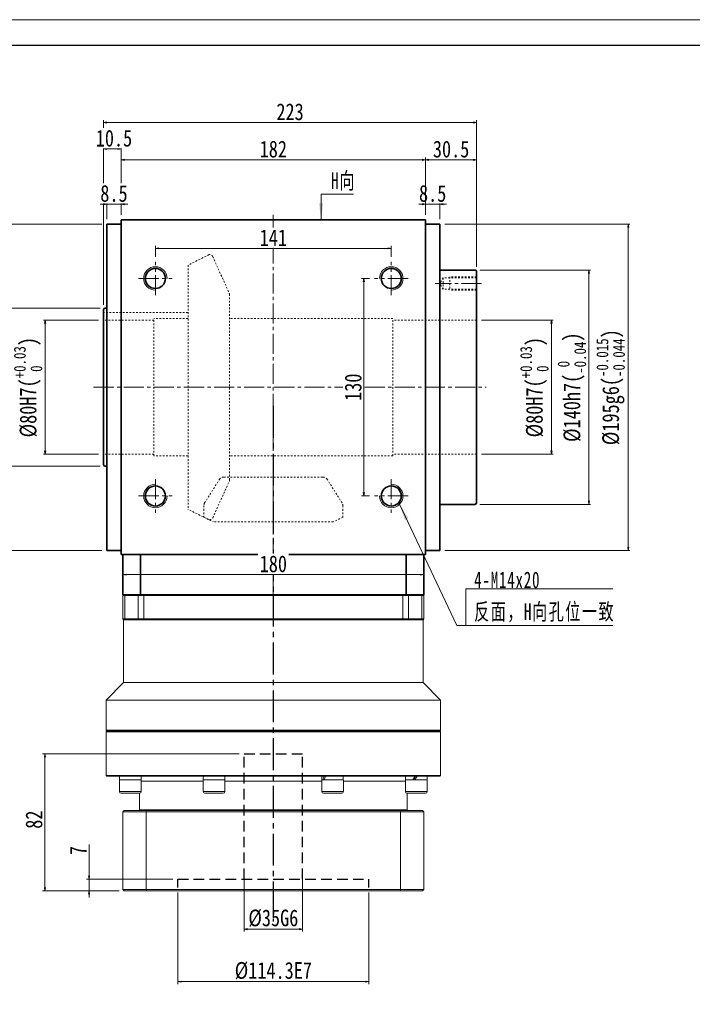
# Model space of a CAD drawing. Header units: millimetres. Extents: x -6 to 1302, y 0 to 916.
# Tile 3 of 4: x 198 to 600, y 327 to 916. Entities that reach past the tile are written whole.
import ezdxf

# ---------------------------------------------------------------- set-up
doc = ezdxf.new("R2010")
doc.units = ezdxf.units.MM
for name, pattern in [('CENTER2', [28.575, 19.05, -3.175, 3.175, -3.175]), ('DASHED2', [9.525, 6.35, -3.175]), ('点画线', [18, 12, -2, 2, -2]), ('虚线', [2, 1, -1])]:
    doc.linetypes.add(name, pattern=pattern)
doc.layers.add('3中心线层', color=1, linetype='CENTER2')
doc.layers.add('4虚线层', color=6, linetype='DASHED2')
for name, color, linetype, lineweight in [('中心线层', 1, '点画线', 18), ('图框_外框线', 7, 'Continuous', 18), ('尺寸线层', 3, 'Continuous', 18), ('粗实线', 7, 'Continuous', 40), ('粗实线层', 7, 'Continuous', 35), ('虚线层', 6, '虚线', 18)]:
    doc.layers.add(name, color=color, linetype=linetype, lineweight=lineweight)
doc.styles.add('宋体', font='SimSun.ttf', dxfattribs={"width": 0.8})
doc.styles.add('标准', font='SimSun.ttf', dxfattribs={"width": 0.667})
doc.dimstyles.new('A水平标注$0', dxfattribs={"dimtxt": 3.5, "dimasz": 2, "dimexe": 1.5, "dimexo": 3, "dimgap": 1.1, "dimtad": 1, "dimtoh": 1, "dimdec": 4, "dimdsep": 46, "dimtxsty": '宋体', "dimblk": 'OPEN', "dimcen": 3, "dimclrd": 3, "dimclre": 3, "dimclrt": 6, "dimadec": 0, "dimazin": 0, "dimtm": 1e-09, "dimtfac": 1, "dimtdec": 4, "dimtix": 1, "dimtmove": 0, "dimatfit": 3, "dimldrblk": 'OPEN', "dimfxl": 0, "dimlwd": 13, "dimlwe": 13, "dimarcsym": 0})
doc.dimstyles.new('D直径标注φ25', dxfattribs={"dimtxt": 3.5, "dimasz": 2, "dimexe": 1, "dimexo": 3, "dimtad": 1, "dimtoh": 1, "dimdec": 1, "dimdsep": 46, "dimtxsty": '宋体', "dimblk": 'OPEN', "dimcen": 3, "dimclrd": 3, "dimclre": 3, "dimclrt": 130, "dimadec": 0, "dimazin": 0, "dimtm": 1e-09, "dimtfac": 1, "dimtdec": 1, "dimtmove": 0, "dimatfit": 0, "dimldrblk": 'OPEN', "dimfxl": 0, "dimlwd": 13, "dimlwe": 13, "dimarcsym": 0})

# ---------------------------------------------------------------- blocks, each defined once
blk = doc.blocks.new('_Open')
at = {"color": 0, "linetype": 'ByBlock', "lineweight": -2}
for p, q in [((-1, 0.17), (0, 0)), ((-1, -0.17), (0, 0)), ((0, 0), (-1, 0))]:
    blk.add_line(p, q, dxfattribs=at)
blk = doc.blocks.new('*D8')
at = {"layer": 'Defpoints', "color": 0, "transparency": 16777216}
for p in [(419.86, 779.21), (278.86, 771.24), (419.86, 771.24)]:
    blk.add_point(p, dxfattribs=at)
at = {"layer": '尺寸线层', "color": 3, "lineweight": 13, "transparency": 16777216}
for p, q in [((278.86, 774.24), (278.86, 780.71)), ((280.86, 779.21), (417.86, 779.21)), ((419.86, 774.24), (419.86, 780.71))]:
    blk.add_line(p, q, dxfattribs=at)
at = {"layer": '尺寸线层', "color": 3, "lineweight": 13, "transparency": 16777216, "xscale": 2, "yscale": 2, "zscale": 2, "rotation": 180}
blk.add_blockref('_Open', (278.86, 779.21), dxfattribs=at)
at = {"layer": '尺寸线层', "color": 3, "lineweight": 13, "transparency": 16777216, "xscale": 2, "yscale": 2, "zscale": 2}
blk.add_blockref('_Open', (419.86, 779.21), dxfattribs=at)
at = {"layer": '尺寸线层', "color": 6, "transparency": 16777216, "insert": (349.36, 785.57), "char_height": 10, "attachment_point": 5, "style": '宋体', "bg_fill": 3, "box_fill_scale": 1.1, "bg_fill_color": 257, "bg_fill_transparency": 0}
blk.add_mtext('141', dxfattribs=at)
blk = doc.blocks.new('*D9')
at = {"layer": 'Defpoints', "color": 0, "transparency": 16777216}
for p in [(409.86, 761.24), (403.48, 631.24), (409.86, 631.24)]:
    blk.add_point(p, dxfattribs=at)
at = {"layer": '尺寸线层', "color": 3, "lineweight": 13, "transparency": 16777216}
for p, q in [((406.86, 761.24), (401.98, 761.24)), ((403.48, 759.24), (403.48, 633.24)), ((406.86, 631.24), (401.98, 631.24))]:
    blk.add_line(p, q, dxfattribs=at)
at = {"layer": '尺寸线层', "color": 3, "lineweight": 13, "transparency": 16777216, "xscale": 2, "yscale": 2, "zscale": 2}
for p, rotation in [((403.48, 761.24), 90), ((403.48, 631.24), 270)]:
    blk.add_blockref('_Open', p, dxfattribs=dict(at, rotation=rotation))
at = {"layer": '尺寸线层', "color": 6, "transparency": 16777216, "insert": (397.09, 696.24), "char_height": 10, "attachment_point": 5, "rotation": 90, "style": '宋体', "bg_fill": 3, "box_fill_scale": 1.1, "bg_fill_color": 257, "bg_fill_transparency": 0}
blk.add_mtext('130', dxfattribs=at)
blk = doc.blocks.new('*D10')
at = {"layer": 'Defpoints', "color": 0, "transparency": 16777216}
for p in [(247.86, 736.24), (212.98, 656.24), (247.86, 656.24)]:
    blk.add_point(p, dxfattribs=at)
at = {"layer": '尺寸线层', "color": 3, "lineweight": 13, "transparency": 16777216}
for p, q in [((244.86, 736.24), (211.98, 736.24)), ((212.98, 734.24), (212.98, 658.24)), ((244.86, 656.24), (211.98, 656.24))]:
    blk.add_line(p, q, dxfattribs=at)
at = {"layer": '尺寸线层', "color": 3, "lineweight": 13, "transparency": 16777216, "xscale": 2, "yscale": 2, "zscale": 2}
for p, rotation in [((212.98, 736.24), 90), ((212.98, 656.24), 270)]:
    blk.add_blockref('_Open', p, dxfattribs=dict(at, rotation=rotation))
at = {"layer": '尺寸线层', "color": 130, "transparency": 16777216, "insert": (202.75, 696.24), "char_height": 10, "attachment_point": 5, "rotation": 90, "style": '宋体'}
blk.add_mtext('{\\A1;\\A1;%%C80H7({\\H0.707107x;\\S+0.03^  0;})}', dxfattribs=at)
blk = doc.blocks.new('*D11')
at = {"layer": 'Defpoints', "color": 0, "transparency": 16777216}
for p in [(248.86, 743.49), (187.65, 648.99), (248.86, 648.99)]:
    blk.add_point(p, dxfattribs=at)
at = {"layer": '尺寸线层', "color": 3, "lineweight": 13, "transparency": 16777216}
for p, q in [((245.86, 743.49), (186.65, 743.49)), ((187.65, 741.49), (187.65, 650.99)), ((245.86, 648.99), (186.65, 648.99))]:
    blk.add_line(p, q, dxfattribs=at)
at = {"layer": '尺寸线层', "color": 3, "lineweight": 13, "transparency": 16777216, "xscale": 2, "yscale": 2, "zscale": 2}
for p, rotation in [((187.65, 743.49), 90), ((187.65, 648.99), 270)]:
    blk.add_blockref('_Open', p, dxfattribs=dict(at, rotation=rotation))
at = {"layer": '尺寸线层', "color": 130, "transparency": 16777216, "insert": (180.93, 696.24), "char_height": 10, "attachment_point": 5, "rotation": 90, "style": '宋体'}
blk.add_mtext('φ94.5', dxfattribs=at)
blk = doc.blocks.new('*D12')
at = {"layer": 'Defpoints', "color": 0, "transparency": 16777216}
for p in [(249.86, 793.74), (167.48, 598.74), (249.86, 598.74)]:
    blk.add_point(p, dxfattribs=at)
at = {"layer": '尺寸线层', "color": 3, "lineweight": 13, "transparency": 16777216}
for p, q in [((246.86, 793.74), (166.48, 793.74)), ((167.48, 791.74), (167.48, 600.74)), ((246.86, 598.74), (166.48, 598.74))]:
    blk.add_line(p, q, dxfattribs=at)
at = {"layer": '尺寸线层', "color": 3, "lineweight": 13, "transparency": 16777216, "xscale": 2, "yscale": 2, "zscale": 2}
for p, rotation in [((167.48, 793.74), 90), ((167.48, 598.74), 270)]:
    blk.add_blockref('_Open', p, dxfattribs=dict(at, rotation=rotation))
at = {"layer": '尺寸线层', "color": 130, "transparency": 16777216, "insert": (156.93, 696.24), "char_height": 10, "attachment_point": 5, "rotation": 90, "style": '宋体'}
blk.add_mtext('{\\A1;\\A1;%%C195g6({\\H0.707107x;\\S-0.015^ -0.044;})}', dxfattribs=at)
blk = doc.blocks.new('*D13')
at = {"layer": 'Defpoints', "color": 0, "transparency": 16777216}
for p in [(470.86, 736.24), (470.86, 656.24), (515.59, 656.24)]:
    blk.add_point(p, dxfattribs=at)
at = {"layer": '尺寸线层', "color": 3, "lineweight": 13, "transparency": 16777216}
for p, q in [((473.86, 736.24), (516.59, 736.24)), ((515.59, 734.24), (515.59, 658.24)), ((473.86, 656.24), (516.59, 656.24))]:
    blk.add_line(p, q, dxfattribs=at)
at = {"layer": '尺寸线层', "color": 3, "lineweight": 13, "transparency": 16777216, "xscale": 2, "yscale": 2, "zscale": 2}
for p, rotation in [((515.59, 736.24), 90), ((515.59, 656.24), 270)]:
    blk.add_blockref('_Open', p, dxfattribs=dict(at, rotation=rotation))
at = {"layer": '尺寸线层', "color": 130, "transparency": 16777216, "insert": (505.36, 696.24), "char_height": 10, "attachment_point": 5, "rotation": 90, "style": '宋体'}
blk.add_mtext('{\\A1;\\A1;%%C80H7({\\H0.707107x;\\S+0.03^  0;})}', dxfattribs=at)
blk = doc.blocks.new('*D14')
at = {"layer": 'Defpoints', "color": 0, "transparency": 16777216}
for p in [(469.86, 766.24), (469.86, 626.24), (538.02, 626.24)]:
    blk.add_point(p, dxfattribs=at)
at = {"layer": '尺寸线层', "color": 3, "lineweight": 13, "transparency": 16777216}
for p, q in [((472.86, 766.24), (539.02, 766.24)), ((538.02, 764.24), (538.02, 628.24)), ((472.86, 626.24), (539.02, 626.24))]:
    blk.add_line(p, q, dxfattribs=at)
at = {"layer": '尺寸线层', "color": 3, "lineweight": 13, "transparency": 16777216, "xscale": 2, "yscale": 2, "zscale": 2}
for p, rotation in [((538.02, 766.24), 90), ((538.02, 626.24), 270)]:
    blk.add_blockref('_Open', p, dxfattribs=dict(at, rotation=rotation))
at = {"layer": '尺寸线层', "color": 130, "transparency": 16777216, "insert": (527.79, 696.24), "char_height": 10, "attachment_point": 5, "rotation": 90, "style": '宋体'}
blk.add_mtext('{\\A1;\\A1;%%C140h7({\\H0.707107x;\\S 0^ -0.04;})}', dxfattribs=at)
blk = doc.blocks.new('*D15')
at = {"layer": 'Defpoints', "color": 0, "transparency": 16777216}
for p in [(448.86, 793.74), (448.86, 598.74), (561.5, 598.74)]:
    blk.add_point(p, dxfattribs=at)
at = {"layer": '尺寸线层', "color": 3, "lineweight": 13, "transparency": 16777216}
for p, q in [((451.86, 793.74), (562.5, 793.74)), ((561.5, 791.74), (561.5, 600.74)), ((451.86, 598.74), (562.5, 598.74))]:
    blk.add_line(p, q, dxfattribs=at)
at = {"layer": '尺寸线层', "color": 3, "lineweight": 13, "transparency": 16777216, "xscale": 2, "yscale": 2, "zscale": 2}
for p, rotation in [((561.5, 793.74), 90), ((561.5, 598.74), 270)]:
    blk.add_blockref('_Open', p, dxfattribs=dict(at, rotation=rotation))
at = {"layer": '尺寸线层', "color": 130, "transparency": 16777216, "insert": (550.96, 696.24), "char_height": 10, "attachment_point": 5, "rotation": 90, "style": '宋体'}
blk.add_mtext('{\\A1;\\A1;%%C195g6({\\H0.707107x;\\S-0.015^ -0.044;})}', dxfattribs=at)
blk = doc.blocks.new('*D16')
at = {"layer": 'Defpoints', "color": 0, "transparency": 16777216}
for p in [(440.36, 832.09), (258.36, 796.24), (440.36, 796.24)]:
    blk.add_point(p, dxfattribs=at)
at = {"layer": '尺寸线层', "color": 3, "lineweight": 13, "transparency": 16777216}
for p, q in [((258.36, 799.24), (258.36, 833.59)), ((260.36, 832.09), (438.36, 832.09)), ((440.36, 799.24), (440.36, 833.59))]:
    blk.add_line(p, q, dxfattribs=at)
at = {"layer": '尺寸线层', "color": 3, "lineweight": 13, "transparency": 16777216, "xscale": 2, "yscale": 2, "zscale": 2, "rotation": 180}
blk.add_blockref('_Open', (258.36, 832.09), dxfattribs=at)
at = {"layer": '尺寸线层', "color": 3, "lineweight": 13, "transparency": 16777216, "xscale": 2, "yscale": 2, "zscale": 2}
blk.add_blockref('_Open', (440.36, 832.09), dxfattribs=at)
at = {"layer": '尺寸线层', "color": 6, "transparency": 16777216, "insert": (349.36, 838.48), "char_height": 10, "attachment_point": 5, "style": '宋体', "bg_fill": 3, "box_fill_scale": 1.1, "bg_fill_color": 257, "bg_fill_transparency": 0}
blk.add_mtext('182', dxfattribs=at)
blk = doc.blocks.new('*D17')
at = {"layer": 'Defpoints', "color": 0, "transparency": 16777216}
for p in [(247.86, 854.4), (470.86, 765.24), (247.86, 742.49)]:
    blk.add_point(p, dxfattribs=at)
at = {"layer": '尺寸线层', "color": 3, "lineweight": 13, "transparency": 16777216}
for p, q in [((247.86, 745.49), (247.86, 855.9)), ((468.86, 854.4), (249.86, 854.4)), ((470.86, 768.24), (470.86, 855.9))]:
    blk.add_line(p, q, dxfattribs=at)
at = {"layer": '尺寸线层', "color": 3, "lineweight": 13, "transparency": 16777216, "xscale": 2, "yscale": 2, "zscale": 2, "rotation": 180}
blk.add_blockref('_Open', (247.86, 854.4), dxfattribs=at)
at = {"layer": '尺寸线层', "color": 3, "lineweight": 13, "transparency": 16777216, "xscale": 2, "yscale": 2, "zscale": 2}
blk.add_blockref('_Open', (470.86, 854.4), dxfattribs=at)
at = {"layer": '尺寸线层', "color": 6, "transparency": 16777216, "insert": (359.36, 860.78), "char_height": 10, "attachment_point": 5, "style": '宋体', "bg_fill": 3, "box_fill_scale": 1.1, "bg_fill_color": 257, "bg_fill_transparency": 0}
blk.add_mtext('223', dxfattribs=at)
blk = doc.blocks.new('*D18')
at = {"layer": 'Defpoints', "color": 0, "transparency": 16777216}
for p in [(258.36, 796.24), (247.86, 742.49)]:
    blk.add_point(p, dxfattribs=at)
at = {"layer": '尺寸线层', "color": 3, "lineweight": 13, "transparency": 16777216}
for p, q in [((247.86, 745.49), (247.86, 840.11)), ((256.36, 838.61), (249.86, 838.61)), ((258.36, 799.24), (258.36, 840.11))]:
    blk.add_line(p, q, dxfattribs=at)
at = {"layer": '尺寸线层', "color": 3, "lineweight": 13, "transparency": 16777216, "xscale": 2, "yscale": 2, "zscale": 2, "rotation": 180}
blk.add_blockref('_Open', (247.86, 838.61), dxfattribs=at)
at = {"layer": '尺寸线层', "color": 3, "lineweight": 13, "transparency": 16777216, "xscale": 2, "yscale": 2, "zscale": 2}
blk.add_blockref('_Open', (258.36, 838.61), dxfattribs=at)
at = {"layer": '尺寸线层', "color": 6, "transparency": 16777216, "insert": (254.11, 844.99), "char_height": 10, "attachment_point": 5, "style": '宋体', "bg_fill": 3, "box_fill_scale": 1.1, "bg_fill_color": 257, "bg_fill_transparency": 0}
blk.add_mtext('10.5', dxfattribs=at)
at = {"layer": 'Defpoints', "color": 0, "transparency": 16777216}
blk.add_point((247.86, 838.61), dxfattribs=at)
blk = doc.blocks.new('*D19')
at = {"layer": 'Defpoints', "color": 0, "transparency": 16777216}
for p in [(258.36, 796.24), (249.86, 793.74)]:
    blk.add_point(p, dxfattribs=at)
at = {"layer": '尺寸线层', "color": 3, "lineweight": 13, "transparency": 16777216}
for p, q in [((249.86, 796.74), (249.86, 807.09)), ((258.36, 799.24), (258.36, 807.09)), ((247.86, 805.59), (245.86, 805.59)), ((258.36, 805.59), (249.86, 805.59)), ((260.36, 805.59), (262.36, 805.59))]:
    blk.add_line(p, q, dxfattribs=at)
at = {"layer": '尺寸线层', "color": 3, "lineweight": 13, "transparency": 16777216, "xscale": 2, "yscale": 2, "zscale": 2}
blk.add_blockref('_Open', (249.86, 805.59), dxfattribs=at)
at = {"layer": '尺寸线层', "color": 3, "lineweight": 13, "transparency": 16777216, "xscale": 2, "yscale": 2, "zscale": 2, "rotation": 180}
blk.add_blockref('_Open', (258.36, 805.59), dxfattribs=at)
at = {"layer": '尺寸线层', "color": 6, "transparency": 16777216, "insert": (254.11, 811.98), "char_height": 10, "attachment_point": 5, "style": '宋体', "bg_fill": 3, "box_fill_scale": 1.1, "bg_fill_color": 257, "bg_fill_transparency": 0}
blk.add_mtext('8.5', dxfattribs=at)
at = {"layer": 'Defpoints', "color": 0, "transparency": 16777216}
blk.add_point((249.86, 805.59), dxfattribs=at)
blk = doc.blocks.new('*D20')
at = {"layer": 'Defpoints', "color": 0, "transparency": 16777216}
for p in [(440.36, 796.24), (448.86, 793.74)]:
    blk.add_point(p, dxfattribs=at)
at = {"layer": '尺寸线层', "color": 3, "lineweight": 13, "transparency": 16777216}
for p, q in [((440.36, 799.24), (440.36, 807.09)), ((448.86, 796.74), (448.86, 807.09)), ((438.36, 805.59), (436.36, 805.59)), ((440.36, 805.59), (448.86, 805.59)), ((450.86, 805.59), (452.86, 805.59))]:
    blk.add_line(p, q, dxfattribs=at)
at = {"layer": '尺寸线层', "color": 3, "lineweight": 13, "transparency": 16777216, "xscale": 2, "yscale": 2, "zscale": 2}
blk.add_blockref('_Open', (440.36, 805.59), dxfattribs=at)
at = {"layer": '尺寸线层', "color": 3, "lineweight": 13, "transparency": 16777216, "xscale": 2, "yscale": 2, "zscale": 2, "rotation": 180}
blk.add_blockref('_Open', (448.86, 805.59), dxfattribs=at)
at = {"layer": '尺寸线层', "color": 6, "transparency": 16777216, "insert": (444.61, 811.98), "char_height": 10, "attachment_point": 5, "style": '宋体', "bg_fill": 3, "box_fill_scale": 1.1, "bg_fill_color": 257, "bg_fill_transparency": 0}
blk.add_mtext('8.5', dxfattribs=at)
at = {"layer": 'Defpoints', "color": 0, "transparency": 16777216}
blk.add_point((448.86, 805.59), dxfattribs=at)
blk = doc.blocks.new('*D21')
at = {"layer": 'Defpoints', "color": 0, "transparency": 16777216}
for p in [(440.36, 796.24), (470.86, 765.24)]:
    blk.add_point(p, dxfattribs=at)
at = {"layer": '尺寸线层', "color": 3, "lineweight": 13, "transparency": 16777216}
for p, q in [((440.36, 799.24), (440.36, 833.59)), ((442.36, 832.09), (468.86, 832.09)), ((470.86, 768.24), (470.86, 833.59))]:
    blk.add_line(p, q, dxfattribs=at)
at = {"layer": '尺寸线层', "color": 3, "lineweight": 13, "transparency": 16777216, "xscale": 2, "yscale": 2, "zscale": 2, "rotation": 180}
blk.add_blockref('_Open', (440.36, 832.09), dxfattribs=at)
at = {"layer": '尺寸线层', "color": 3, "lineweight": 13, "transparency": 16777216, "xscale": 2, "yscale": 2, "zscale": 2}
blk.add_blockref('_Open', (470.86, 832.09), dxfattribs=at)
at = {"layer": '尺寸线层', "color": 6, "transparency": 16777216, "insert": (455.61, 838.48), "char_height": 10, "attachment_point": 5, "style": '宋体', "bg_fill": 3, "box_fill_scale": 1.1, "bg_fill_color": 257, "bg_fill_transparency": 0}
blk.add_mtext('30.5', dxfattribs=at)
at = {"layer": 'Defpoints', "color": 0, "transparency": 16777216}
blk.add_point((470.86, 832.09), dxfattribs=at)
blk = doc.blocks.new('*X5')
at = {"layer": '尺寸线层', "linetype": 'Continuous'}
blk.add_hatch(color=0, dxfattribs=at).paths.add_polyline_path([(-39.64, 72.53), (-34.3, 64.1), (-36.54, 63.05)], flags=0)
at = {"layer": '尺寸线层', "color": 0, "linetype": 'Continuous'}
blk.add_line((-39.64, 72.53), (-5.5, 0), dxfattribs=at)
at = {"layer": '尺寸线层', "color": 0}
for p, q in [((0, 22.01), (87.76, 22.01)), ((0, 0), (0, 22.01)), ((-5.5, 0), (0, 0)), ((0, 0), (87.76, 0))]:
    blk.add_line(p, q, dxfattribs=at)
at = {"layer": '尺寸线层', "color": 0, "insert": (4.95, 1.98), "char_height": 9.9, "width": 165.6254, "attachment_point": 7, "line_spacing_factor": 1.15057, "style": '标准'}
blk.add_mtext('\\T1.1;4-M14x20\\P反面，H向孔位一致', dxfattribs=at)
blk = doc.blocks.new('*X6')
at = {"layer": '尺寸线层', "linetype": 'Continuous'}
blk.add_hatch(color=0, dxfattribs=at).paths.add_polyline_path([(-1.02, -15.43), (-2.26, -5.53), (0.22, -5.53)], flags=0)
at = {"layer": '尺寸线层', "color": 0, "linetype": 'Continuous'}
blk.add_line((-1.02, -15.43), (-1.02, 0), dxfattribs=at)
at = {"layer": '尺寸线层', "color": 0}
for p, q in [((-1.02, 0), (0, 0)), ((0, 0), (0, 0)), ((0, 0), (18.37, 0))]:
    blk.add_line(p, q, dxfattribs=at)
at = {"layer": '尺寸线层', "color": 0, "insert": (4.95, 1.98), "char_height": 9.9, "width": 26.8387, "attachment_point": 7, "line_spacing_factor": 1.15057, "style": '标准'}
blk.add_mtext('\\T1.1;H向', dxfattribs=at)
blk = doc.blocks.new('*D36')
at = {"layer": 'Defpoints', "color": 0, "transparency": 16777216}
for p in [(292.21, 402.23), (239.24, 395.24), (260.16, 395.24)]:
    blk.add_point(p, dxfattribs=at)
at = {"layer": '尺寸线层', "color": 3, "lineweight": 13, "transparency": 16777216}
for p, q in [((239.24, 404.23), (239.24, 423.01)), ((289.21, 402.23), (237.74, 402.23)), ((239.24, 395.24), (239.24, 402.23)), ((257.16, 395.24), (237.74, 395.24)), ((239.24, 393.24), (239.24, 391.24))]:
    blk.add_line(p, q, dxfattribs=at)
at = {"layer": '尺寸线层', "color": 3, "lineweight": 13, "transparency": 16777216, "xscale": 2, "yscale": 2, "zscale": 2}
for p, rotation in [((239.24, 402.23), 270), ((239.24, 395.24), 90)]:
    blk.add_blockref('_Open', p, dxfattribs=dict(at, rotation=rotation))
at = {"layer": '尺寸线层', "color": 6, "transparency": 16777216, "insert": (232.74, 419.34), "char_height": 10, "attachment_point": 5, "rotation": 90, "style": '宋体', "bg_fill": 3, "box_fill_scale": 1.1, "bg_fill_color": 256, "bg_fill_true_color": 13158600, "bg_fill_transparency": 0}
blk.add_mtext('7', dxfattribs=at)
blk = doc.blocks.new('*D37')
at = {"layer": 'Defpoints', "color": 0, "transparency": 16777216}
for p in [(331.86, 477.23), (212.83, 395.24), (260.16, 395.24)]:
    blk.add_point(p, dxfattribs=at)
at = {"layer": '尺寸线层', "color": 3, "lineweight": 13, "transparency": 16777216}
for p, q in [((328.86, 477.23), (211.33, 477.23)), ((212.83, 475.23), (212.83, 397.24)), ((257.16, 395.24), (211.33, 395.24))]:
    blk.add_line(p, q, dxfattribs=at)
at = {"layer": '尺寸线层', "color": 3, "lineweight": 13, "transparency": 16777216, "xscale": 2, "yscale": 2, "zscale": 2}
for p, rotation in [((212.83, 477.23), 90), ((212.83, 395.24), 270)]:
    blk.add_blockref('_Open', p, dxfattribs=dict(at, rotation=rotation))
at = {"layer": '尺寸线层', "color": 6, "transparency": 16777216, "insert": (206.33, 437.81), "char_height": 10, "attachment_point": 5, "rotation": 90, "style": '宋体', "bg_fill": 3, "box_fill_scale": 1.1, "bg_fill_color": 256, "bg_fill_true_color": 13158600, "bg_fill_transparency": 0}
blk.add_mtext('82', dxfattribs=at)
blk = doc.blocks.new('*D38')
at = {"layer": 'Defpoints', "color": 0, "transparency": 16777216}
for p in [(292.21, 397.23), (406.51, 397.23), (406.51, 340.99)]:
    blk.add_point(p, dxfattribs=at)
at = {"layer": '尺寸线层', "color": 3, "lineweight": 13, "transparency": 16777216}
for p, q in [((292.21, 394.23), (292.21, 339.49)), ((406.51, 394.23), (406.51, 339.49)), ((294.21, 340.99), (404.51, 340.99))]:
    blk.add_line(p, q, dxfattribs=at)
at = {"layer": '尺寸线层', "color": 3, "lineweight": 13, "transparency": 16777216, "xscale": 2, "yscale": 2, "zscale": 2, "rotation": 180}
blk.add_blockref('_Open', (292.21, 340.99), dxfattribs=at)
at = {"layer": '尺寸线层', "color": 3, "lineweight": 13, "transparency": 16777216, "xscale": 2, "yscale": 2, "zscale": 2}
blk.add_blockref('_Open', (406.51, 340.99), dxfattribs=at)
at = {"layer": '尺寸线层', "color": 6, "transparency": 16777216, "insert": (349.36, 347.49), "char_height": 10, "attachment_point": 5, "style": '宋体'}
blk.add_mtext('{%%c114.3}{}{E7}', dxfattribs=at)
blk = doc.blocks.new('*D39')
at = {"layer": 'Defpoints', "color": 0, "transparency": 16777216}
for p in [(331.86, 405.23), (366.86, 405.23), (366.86, 372.38)]:
    blk.add_point(p, dxfattribs=at)
at = {"layer": '尺寸线层', "color": 3, "lineweight": 13, "transparency": 16777216}
for p, q in [((331.86, 402.23), (331.86, 370.88)), ((366.86, 402.23), (366.86, 370.88)), ((333.86, 372.38), (364.86, 372.38))]:
    blk.add_line(p, q, dxfattribs=at)
at = {"layer": '尺寸线层', "color": 3, "lineweight": 13, "transparency": 16777216, "xscale": 2, "yscale": 2, "zscale": 2, "rotation": 180}
blk.add_blockref('_Open', (331.86, 372.38), dxfattribs=at)
at = {"layer": '尺寸线层', "color": 3, "lineweight": 13, "transparency": 16777216, "xscale": 2, "yscale": 2, "zscale": 2}
blk.add_blockref('_Open', (366.86, 372.38), dxfattribs=at)
at = {"layer": '尺寸线层', "color": 6, "transparency": 16777216, "insert": (349.36, 378.88), "char_height": 10, "attachment_point": 5, "style": '宋体'}
blk.add_mtext('{%%c35}{}{G6}', dxfattribs=at)
blk = doc.blocks.new('*D40')
at = {"layer": 'Defpoints', "color": 0, "transparency": 16777216}
for p in [(259.36, 584.24), (439.36, 584.24), (439.36, 584.24)]:
    blk.add_point(p, dxfattribs=at)
at = {"layer": '尺寸线层', "color": 3, "lineweight": 13, "transparency": 16777216}
for p, q in [((259.36, 587.24), (259.36, 585.74)), ((261.36, 584.24), (437.36, 584.24)), ((439.36, 587.24), (439.36, 585.74))]:
    blk.add_line(p, q, dxfattribs=at)
at = {"layer": '尺寸线层', "color": 3, "lineweight": 13, "transparency": 16777216, "xscale": 2, "yscale": 2, "zscale": 2, "rotation": 180}
blk.add_blockref('_Open', (259.36, 584.24), dxfattribs=at)
at = {"layer": '尺寸线层', "color": 3, "lineweight": 13, "transparency": 16777216, "xscale": 2, "yscale": 2, "zscale": 2}
blk.add_blockref('_Open', (439.36, 584.24), dxfattribs=at)
at = {"layer": '尺寸线层', "color": 6, "transparency": 16777216, "insert": (349.36, 590.62), "char_height": 10, "attachment_point": 5, "style": '宋体', "bg_fill": 3, "box_fill_scale": 1.1, "bg_fill_color": 257, "bg_fill_transparency": 0}
blk.add_mtext('180', dxfattribs=at)

msp = doc.modelspace()

# ---------------------------------------------------------------- linework, layer by layer
at = {"color": 7, "linetype": 'Continuous', "lineweight": 15}
for p, q in [((259.35889, 571.73602), (259.85889, 572.23602)), ((259.35889, 571.73602), (260.66324, 571.73602)), ((259.35889, 571.73602), (259.35889, 557.73602)), ((261.0328, 572.23602), (259.85889, 572.23602)), ((260.66324, 571.73602), (261.0328, 572.23602)), ((260.66324, 571.73602), (268.53141, 571.73602)), ((260.66324, 557.73602), (260.66324, 571.73602)), ((268.86819, 572.23602), (261.0328, 572.23602)), ((268.53141, 571.73602), (268.86819, 572.23602)), ((268.53141, 571.73602), (271.89922, 571.73602)), ((268.53141, 571.73602), (268.53141, 557.73602)), ((271.89922, 572.23602), (268.86819, 572.23602)), ((271.89922, 571.73602), (271.89922, 572.23602)), ((426.81855, 572.23602), (271.89922, 572.23602)), ((271.89922, 571.73602), (426.81855, 571.73602)), ((271.89922, 557.73602), (271.89922, 571.73602)), ((429.84958, 572.23602), (426.81855, 572.23602)), ((426.81855, 571.73602), (426.81855, 572.23602)), ((426.81855, 571.73602), (430.18636, 571.73602)), ((426.81855, 571.73602), (426.81855, 557.73602)), ((430.18636, 571.73602), (429.84958, 572.23602)), ((437.68497, 572.23602), (429.84958, 572.23602)), ((430.18636, 557.73602), (430.18636, 571.73602)), ((430.18636, 571.73602), (438.05454, 571.73602)), ((438.05454, 571.73602), (437.68497, 572.23602)), ((438.85888, 572.23602), (437.68497, 572.23602)), ((438.05454, 571.73602), (438.05454, 557.73602)), ((438.05454, 571.73602), (439.35889, 571.73602)), ((438.85888, 572.23602), (439.35889, 571.73602)), ((439.35889, 557.73602), (439.35889, 571.73602)), ((260.66324, 557.73602), (259.35889, 557.73602)), ((259.85889, 557.23602), (259.35889, 557.73602)), ((259.85889, 519.73602), (259.85889, 557.23602)), ((259.85889, 557.23602), (261.0328, 557.23602)), ((268.53141, 557.73602), (260.66324, 557.73602)), ((261.0328, 557.23602), (260.66324, 557.73602)), ((261.0328, 557.23602), (268.86819, 557.23602)), ((271.89922, 557.73602), (268.53141, 557.73602)), ((268.86819, 557.23602), (268.53141, 557.73602)), ((268.86819, 557.23602), (271.89922, 557.23602)), ((426.81855, 557.73602), (271.89922, 557.73602)), ((271.89922, 557.23602), (271.89922, 557.73602)), ((271.89922, 557.23602), (349.35889, 557.23602)), ((349.35889, 557.23602), (426.81855, 557.23602)), ((430.18636, 557.73602), (426.81855, 557.73602)), ((426.81855, 557.23602), (426.81855, 557.73602)), ((426.81855, 557.23602), (429.84958, 557.23602)), ((429.84958, 557.23602), (430.18636, 557.73602)), ((429.84958, 557.23602), (437.68497, 557.23602)), ((438.05454, 557.73602), (430.18636, 557.73602)), ((437.68497, 557.23602), (438.05454, 557.73602)), ((437.68497, 557.23602), (438.85888, 557.23602)), ((439.35889, 557.73602), (438.05454, 557.73602)), ((439.35889, 557.73602), (438.85888, 557.23602)), ((438.85888, 557.23602), (438.85888, 519.73602)), ((249.35889, 509.23602), (259.85889, 519.73602)), ((438.85888, 519.73602), (259.85889, 519.73602)), ((438.85888, 519.73602), (449.35889, 509.23602)), ((249.35889, 491.23602), (249.35889, 509.23602)), ((449.35889, 509.23602), (249.35889, 509.23602)), ((449.35889, 509.23602), (449.35889, 491.23602)), ((249.85889, 490.73602), (249.35889, 491.23602)), ((349.35889, 491.23602), (249.35889, 491.23602)), ((249.35889, 490.23602), (249.85889, 490.73602)), ((249.35889, 464.23602), (249.35889, 490.23602)), ((249.35889, 490.23602), (349.35889, 490.23602)), ((349.35889, 490.73602), (249.85889, 490.73602)), ((449.35889, 491.23602), (349.35889, 491.23602)), ((448.85889, 490.73602), (349.35889, 490.73602)), ((349.35889, 490.23602), (449.35889, 490.23602)), ((449.35889, 491.23602), (448.85889, 490.73602)), ((448.85889, 490.73602), (449.35889, 490.23602)), ((449.35889, 490.23602), (449.35889, 464.23602)), ((249.85889, 463.73602), (249.35889, 464.23602)), ((449.35889, 464.23602), (249.35889, 464.23602)), ((249.85889, 463.73602), (448.85889, 463.73602)), ((257.40003, 454.63602), (257.40003, 461.63602)), ((265.58236, 461.63602), (257.40003, 461.63602)), ((257.46003, 461.63602), (257.46003, 463.73602)), ((270.40003, 461.63602), (265.58236, 461.63602)), ((270.34003, 463.73602), (270.34003, 461.63602)), ((270.40003, 461.63602), (270.40003, 454.63602)), ((307.46067, 454.63602), (307.46067, 461.63602)), ((319.58984, 461.63602), (307.46067, 461.63602)), ((307.52067, 461.63602), (307.52067, 463.00983)), ((320.46067, 461.63602), (319.58984, 461.63602)), ((320.40067, 463.73602), (320.40067, 461.63602)), ((320.46067, 461.63602), (320.46067, 454.63602)), ((378.25711, 454.63602), (378.25711, 461.63602)), ((391.25711, 461.63602), (378.25711, 461.63602)), ((378.31711, 461.63602), (378.31711, 463.73602)), ((391.1971, 463.73602), (391.1971, 461.63602)), ((391.25711, 461.63602), (391.25711, 454.63602)), ((428.31774, 454.63602), (428.31774, 461.63602)), ((441.31775, 461.63602), (428.31774, 461.63602)), ((428.37774, 461.63602), (428.37774, 463.73602)), ((441.25775, 463.73602), (441.25775, 461.63602)), ((441.31775, 461.63602), (441.31775, 454.63602)), ((449.35889, 464.23602), (448.85889, 463.73602)), ((258.40003, 453.63602), (265.32354, 453.63602)), ((265.32354, 453.63602), (269.40003, 453.63602)), ((269.35889, 443.73602), (269.35889, 453.63602)), ((308.46067, 453.63602), (318.72381, 453.63602)), ((318.72381, 453.63602), (319.46067, 453.63602)), ((379.2571, 453.63602), (390.2571, 453.63602)), ((429.31775, 453.63602), (440.31775, 453.63602)), ((429.35889, 453.63602), (429.35889, 443.73602)), ((259.35889, 442.43602), (260.15889, 443.23602)), ((259.35889, 442.43602), (273.2652, 442.43602)), ((259.35889, 396.03603), (259.35889, 442.43602)), ((273.54431, 443.23602), (260.15889, 443.23602)), ((269.85889, 443.23602), (269.35889, 443.73602)), ((429.35889, 443.73602), (269.35889, 443.73602)), ((273.2652, 442.43602), (273.54431, 443.23602)), ((273.2652, 442.43602), (273.2652, 396.03603)), ((273.2652, 442.43602), (425.45258, 442.43602)), ((425.17346, 443.23602), (273.54431, 443.23602)), ((425.45258, 442.43602), (425.17346, 443.23602)), ((438.55888, 443.23602), (425.17346, 443.23602)), ((425.45258, 396.03603), (425.45258, 442.43602)), ((425.45258, 442.43602), (439.35889, 442.43602)), ((429.35889, 443.73602), (428.85889, 443.23602)), ((438.55888, 443.23602), (439.35889, 442.43602)), ((439.35889, 442.43602), (439.35889, 396.03603)), ((273.2652, 396.03603), (259.35889, 396.03603)), ((259.35889, 396.03603), (260.15889, 395.23602)), ((260.15889, 395.23602), (273.54431, 395.23602)), ((425.45258, 396.03603), (273.2652, 396.03603)), ((273.54431, 395.23602), (273.2652, 396.03603)), ((273.54431, 395.23602), (425.17346, 395.23602)), ((425.17346, 395.23602), (425.45258, 396.03603)), ((425.17346, 395.23602), (438.55888, 395.23602)), ((439.35889, 396.03603), (425.45258, 396.03603)), ((438.55888, 395.23602), (439.35889, 396.03603))]:
    msp.add_line(p, q, dxfattribs=at)
at = {"color": 8, "linetype": 'Continuous', "lineweight": 15}
for p, q in [((270.40003, 460.73602), (307.46067, 460.73602)), ((320.46067, 460.73602), (378.25711, 460.73602)), ((391.25711, 460.73602), (428.31774, 460.73602)), ((265.58236, 454.63602), (257.40003, 454.63602)), ((270.40003, 454.63602), (265.58236, 454.63602)), ((319.58984, 454.63602), (307.46067, 454.63602)), ((320.46067, 454.63602), (319.58984, 454.63602)), ((391.25711, 454.63602), (378.25711, 454.63602)), ((441.31775, 454.63602), (428.31774, 454.63602))]:
    msp.add_line(p, q, dxfattribs=at)
at = {"color": 7, "linetype": 'Continuous', "lineweight": 15}
for centre, start, end in [((258.40003, 454.63602), 180, 270), ((269.40003, 454.63602), 270, 0), ((308.46067, 454.63602), 180, 270), ((319.46067, 454.63602), 270, 0), ((379.25711, 454.63602), 180, 270), ((390.25711, 454.63602), 270, 0), ((429.31774, 454.63602), 180, 270), ((440.31774, 454.63602), 270, 0)]:
    msp.add_arc(centre, 1, start, end, dxfattribs=at)
at = {"color": 7, "linetype": 'Continuous', "lineweight": 15, "extrusion": (0, 0, -1)}
for centre, major_axis, ratio, start_param, end_param in [((313.96067, 461.63602), (-1.17441, 11.13439), 0.568689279, 4.895776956, 4.961696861), ((384.75711, 463.73602), (4.75706, 10.99516), 0.394806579, 4.353811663, 4.543208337), ((384.75711, 461.63602), (4.75706, 10.99516), 0.394806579, 4.543208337, 4.732605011), ((434.81774, 463.73602), (6.41233, 11.14913), 0.053483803, 4.492241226, 4.6816379), ((434.81774, 463.73602), (4.32136, 7.51355), 0.053483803, 4.398507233, 4.6816379), ((434.81774, 461.63602), (6.41233, 11.14913), 0.053483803, 4.6816379, 4.871034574)]:
    msp.add_ellipse(centre, major_axis=major_axis, ratio=ratio, start_param=start_param, end_param=end_param, dxfattribs=at)
at = {"layer": '3中心线层'}
for p, q in [((349.35889, 685.03716), (349.35889, 572.23602)), ((349.35889, 572.23602), (349.35889, 376.92074))]:
    msp.add_line(p, q, dxfattribs=at)
at = {"layer": '4虚线层'}
for p, q in [((331.85889, 477.23468), (366.85889, 477.23468)), ((331.85889, 402.23468), (331.85889, 477.23468)), ((366.85889, 402.23468), (366.85889, 477.23468)), ((292.20889, 402.23468), (406.50889, 402.23468)), ((292.20889, 397.23468), (292.20889, 402.23468)), ((406.50889, 397.23468), (406.50889, 402.23468))]:
    msp.add_line(p, q, dxfattribs=at)
at = {"layer": '中心线层'}
for p, q in [((349.35889, 572.23602), (349.35889, 799.23602)), ((278.85889, 751.23602), (278.85889, 771.23602)), ((419.85889, 751.23602), (419.85889, 771.23602)), ((268.85889, 761.23602), (288.85889, 761.23602)), ((429.85889, 761.23602), (409.85889, 761.23602)), ((473.85889, 758.23602), (446.12699, 758.23602)), ((241.95486, 696.23602), (476.62484, 696.23602)), ((278.85889, 641.23602), (278.85889, 621.23602)), ((419.85889, 641.23602), (419.85889, 621.23602)), ((268.85889, 631.23602), (288.85889, 631.23602)), ((429.85889, 631.23602), (409.85889, 631.23602))]:
    msp.add_line(p, q, dxfattribs=at)
at = {"layer": '图框_外框线', "color": 3}
msp.add_lwpolyline([(0, 0), (1295.17416, 0), (1295.17416, 915.87316), (0, 915.87316)], close=True, dxfattribs=at)
at = {"layer": '图框_外框线', "color": 3, "lineweight": 25}
msp.add_lwpolyline([(77.0937, 15.41874), (1279.75542, 15.41874), (1279.75542, 900.45442), (77.0937, 900.45442)], close=True, dxfattribs=at)
at = {"layer": '粗实线', "color": 0}
msp.add_line((260.35889, 572.23602), (438.35889, 572.23602), dxfattribs=at)
at = {"layer": '粗实线层'}
for p, q in [((258.35889, 796.23602), (440.35889, 796.23602)), ((258.35889, 596.23602), (258.35889, 796.23602)), ((440.35889, 796.23602), (440.35889, 596.23602)), ((249.85889, 598.73602), (249.85889, 793.73602)), ((258.35889, 793.73602), (249.85889, 793.73602)), ((440.35889, 793.73602), (448.85889, 793.73602)), ((448.85889, 793.73602), (448.85889, 598.73602)), ((448.85889, 766.23602), (469.85889, 766.23602)), ((448.85889, 766.23602), (448.85889, 765.98602)), ((470.85889, 627.23602), (470.85889, 765.23602)), ((247.85889, 649.98602), (247.85889, 742.48602)), ((249.85889, 743.48602), (248.85889, 743.48602)), ((249.85889, 648.98602), (248.85889, 648.98602)), ((448.85889, 626.23602), (469.85889, 626.23602)), ((249.85889, 598.73602), (258.35889, 598.73602)), ((258.35889, 598.73602), (249.85889, 598.73602)), ((258.35889, 596.23602), (440.35889, 596.23602)), ((259.35889, 572.23602), (259.35889, 596.23602)), ((269.98635, 572.23602), (269.98635, 596.23602)), ((428.73143, 572.23602), (428.73143, 596.23602)), ((439.35889, 572.23602), (439.35889, 596.23602)), ((440.35889, 598.73602), (448.85889, 598.73602)), ((439.35889, 572.23602), (259.35889, 572.23602)), ((259.35889, 572.23602), (439.35889, 572.23602))]:
    msp.add_line(p, q, dxfattribs=at)
for centre in [(278.85889, 761.23602), (419.85889, 761.23602), (278.85889, 631.23602), (419.85889, 631.23602)]:
    msp.add_circle(centre, 6, dxfattribs=at)
at = {"layer": '粗实线层', "lineweight": 18}
for centre, start, end in [((278.85889, 761.23602), 0, 270), ((419.85889, 761.23602), 270, 180), ((278.85889, 631.23602), 90, 0), ((419.85889, 631.23602), 180, 90)]:
    msp.add_arc(centre, 7, start, end, dxfattribs=at)
at = {"layer": '粗实线层'}
for centre, start, end in [((469.85889, 765.23602), 0, 90.00000013), ((248.85889, 742.48602), 90.00000041, 180), ((248.85889, 649.98602), 180, 269.99999971), ((469.85889, 627.23602), 270.00000016, 359.99999985)]:
    msp.add_arc(centre, 1, start, end, dxfattribs=at)
at = {"layer": '虚线层'}
for p, q in [((310.98104, 775.48602), (298.35889, 769.1745)), ((311.32351, 775.48602), (310.98104, 775.48602)), ((313.14703, 774.30746), (323.02241, 752.38493)), ((298.35889, 769.1745), (298.35889, 623.29754)), ((450.85889, 761.63602), (448.8959, 758.23602)), ((470.85889, 761.63602), (450.85889, 761.63602)), ((450.85889, 761.63602), (450.85889, 754.83602)), ((470.85889, 762.23602), (454.85889, 762.23602)), ((454.85889, 762.23602), (454.85889, 754.23602)), ((450.85889, 754.83602), (448.8959, 758.23602)), ((470.85889, 754.83602), (450.85889, 754.83602)), ((470.85889, 754.23602), (454.85889, 754.23602)), ((323.19889, 640.90855), (323.19889, 751.56349)), ((277.85889, 736.23602), (247.85889, 736.23602)), ((277.85889, 655.23602), (277.85889, 737.23602)), ((298.35889, 737.23602), (277.85889, 737.23602)), ((420.85889, 655.23602), (420.85889, 737.23602)), ((470.85889, 736.23602), (420.85889, 736.23602)), ((277.85889, 656.23602), (247.85889, 656.23602)), ((298.35889, 655.23602), (277.85889, 655.23602)), ((470.85889, 656.23602), (420.85889, 656.23602)), ((319.69476, 642.53602), (379.02302, 642.53602)), ((308.27217, 627.06343), (317.15804, 641.1376)), ((313.14703, 618.16459), (323.02241, 640.08712)), ((390.44561, 627.06343), (381.55974, 641.1376)), ((307.80889, 625.46185), (307.80889, 618.57915)), ((390.90889, 625.46185), (390.90889, 618.57915)), ((310.98104, 616.98602), (298.35889, 623.29754)), ((307.80889, 618.57915), (313.49474, 615.73602)), ((390.90889, 618.57915), (385.22303, 615.73602)), ((311.32351, 616.98602), (310.98104, 616.98602)), ((385.22303, 615.73602), (313.49474, 615.73602))]:
    msp.add_line(p, q, dxfattribs=at)
for centre, radius, start, end in [((311.32351, 773.48602), 2, 24.25, 90), ((321.19889, 751.56349), 2, 0, 24.25), ((319.69476, 639.53602), 3, 90, 147.73333333), ((379.02302, 639.53602), 3, 32.26666667, 90), ((321.19889, 640.90855), 2, 335.75, 0), ((310.80889, 625.46185), 3, 147.73333333, 180), ((387.90889, 625.46185), 3, 0, 32.26666667), ((311.32351, 618.98602), 2, 270, 335.75)]:
    msp.add_arc(centre, radius, start, end, dxfattribs=at)

# ---------------------------------------------------------------- block references
at = {"layer": '尺寸线层'}
msp.add_blockref('*X5', (464.44458, 553.75619), dxfattribs=at)

# ---------------------------------------------------------------- dimensions: what is measured, and where the dimension line sits
for base, p1, p2, text, override, picture, middle in [((167.47528, 598.73602), (249.85889, 793.73602), (249.85889, 598.73602), '{\\A1;\\A1;%%C195g6({\\H0.707107x;\\S-0.015^ -0.044;})}', {"dimtxt": 10, "dimgap": 1.5, "dimpost": 'φ<>', "dimtp": -0.015, "dimtm": 0.044, "dimtdec": 3, "dimtfill": 0}, '*D12', (156.93399, 696.23602)), ((561.5028, 598.73602), (448.85889, 793.73602), (448.85889, 598.73602), '{\\A1;\\A1;%%C195g6({\\H0.707107x;\\S-0.015^ -0.044;})}', {"dimtxt": 10, "dimgap": 1.5, "dimpost": 'φ<>', "dimtp": -0.015, "dimtm": 0.044, "dimtdec": 3, "dimtfill": 0}, '*D15', (550.96151, 696.23602)), ((538.01944, 626.23602), (469.85889, 766.23602), (469.85889, 626.23602), '{\\A1;\\A1;%%C140h7({\\H0.707107x;\\S 0^ -0.04;})}', {"dimtxt": 10, "dimgap": 1.5, "dimpost": 'φ<>', "dimtm": 0.04, "dimtdec": 2, "dimtfill": 0}, '*D14', (527.7936, 696.23602)), ((212.97551, 656.23602), (247.85889, 736.23602), (247.85889, 656.23602), '{\\A1;\\A1;%%C80H7({\\H0.707107x;\\S+0.03^  0;})}', {"dimtxt": 10, "dimgap": 1.5, "dimpost": 'φ<>', "dimtp": 0.03, "dimtm": 0, "dimtdec": 2, "dimtfill": 0}, '*D10', (202.74966, 696.23602)), ((515.58991, 656.23602), (470.85889, 736.23602), (470.85889, 656.23602), '{\\A1;\\A1;%%C80H7({\\H0.707107x;\\S+0.03^  0;})}', {"dimtxt": 10, "dimgap": 1.5, "dimpost": 'φ<>', "dimtp": 0.03, "dimtm": 0, "dimtdec": 2, "dimtfill": 0}, '*D13', (505.36407, 696.23602))]:
    dim = msp.add_linear_dim(base=base, p1=p1, p2=p2, angle=270, text=text, dimstyle='D直径标注φ25', override=override, dxfattribs=at)
    dim.commit()
    dim.dimension.update_dxf_attribs({"geometry": picture, "text_midpoint": middle})
dim = msp.add_linear_dim(base=(187.65338, 648.98602), p1=(248.85889, 743.48602), p2=(248.85889, 648.98602), angle=270, dimstyle='D直径标注φ25', override={"dimtxt": 10, "dimgap": 1.5, "dimpost": 'φ<>', "dimtfill": 0}, dxfattribs=at)
dim.commit()
dim.dimension.update_dxf_attribs({"geometry": '*D11', "text_midpoint": (180.92992, 696.23602)})

# ---------------------------------------------------------------- next in the draw order: dimensions: what is measured, and where the dimension line sits
for base, p1, p2, picture, middle in [((440.35889, 832.089), (258.35889, 796.23602), (440.35889, 796.23602), '*D16', (349.35889, 838.47727)), ((419.85889, 779.20881), (278.85889, 771.23602), (419.85889, 771.23602), '*D8', (349.35889, 785.56914)), ((439.35889, 584.23602), (259.35889, 584.23602), (439.35889, 584.23602), '*D40', (349.35889, 590.62429))]:
    dim = msp.add_linear_dim(base=base, p1=p1, p2=p2, dimstyle='A水平标注$0', override={"dimtxt": 10, "dimgap": 1.5, "dimblk": 'Open', "dimtfill": 1, "dimtfillclr": 256}, dxfattribs=at)
    dim.commit()
    dim.dimension.update_dxf_attribs({"geometry": picture, "text_midpoint": middle})
dim = msp.add_linear_dim(base=(403.47839, 631.23602), p1=(409.85889, 761.23602), p2=(409.85889, 631.23602), angle=270, dimstyle='A水平标注$0', override={"dimtxt": 10, "dimgap": 1.5, "dimblk": 'Open', "dimtfill": 1, "dimtfillclr": 256}, dxfattribs=at)
dim.commit()
dim.dimension.update_dxf_attribs({"geometry": '*D9', "text_midpoint": (397.09012, 696.23602)})
dim = msp.add_linear_dim(base=(239.23635, 395.23602), p1=(292.20889, 402.23468), p2=(260.15889, 395.23602), angle=90, dimstyle='A水平标注$0', override={"dimtxt": 10, "dimgap": 1.5, "dimtad": 1, "dimtoh": 0, "dimdec": 1, "dimlfac": 1, "dimpost": '<>', "dimblk": 'Open', "dimse1": 0, "dimse2": 0, "dimsd1": 0, "dimsd2": 0, "dimtofl": 1, "dimtvp": 0.1, "dimtfill": 1, "dimtfillclr": 256}, dxfattribs=at)
dim.commit()
dim.dimension.update_dxf_attribs({"geometry": '*D36', "text_midpoint": (239.23635, 419.3392), "dimtype": 160})

# ---------------------------------------------------------------- next in the draw order: linework, layer by layer
at = {"layer": '虚线层'}
for p, q in [((420.85889, 737.23602), (323.19889, 737.23602)), ((420.85889, 655.23602), (323.19889, 655.23602))]:
    msp.add_line(p, q, dxfattribs=at)

# ---------------------------------------------------------------- next in the draw order: dimensions: what is measured, and where the dimension line sits
at = {"layer": '尺寸线层'}
dim = msp.add_linear_dim(base=(247.85889, 854.39634), p1=(470.85889, 765.23602), p2=(247.85889, 742.48602), dimstyle='A水平标注$0', override={"dimtxt": 10, "dimgap": 1.5, "dimblk": 'Open', "dimtfill": 1, "dimtfillclr": 256}, dxfattribs=at)
dim.commit()
dim.dimension.update_dxf_attribs({"geometry": '*D17', "text_midpoint": (359.35889, 860.7846)})
dim = msp.add_linear_dim(base=(212.83086, 395.23602), p1=(331.85889, 477.23468), p2=(260.15889, 395.23602), angle=90, dimstyle='A水平标注$0', override={"dimtxt": 10, "dimgap": 1.5, "dimdec": 1, "dimpost": '<>', "dimblk": 'Open', "dimtvp": 0.1, "dimtfill": 1, "dimtfillclr": 256}, dxfattribs=at)
dim.commit()
dim.dimension.update_dxf_attribs({"geometry": '*D37', "text_midpoint": (212.83086, 437.80676), "dimtype": 160})

# ---------------------------------------------------------------- next in the draw order: block references
msp.add_blockref('*X6', (378.93003, 811.66992), dxfattribs=at)

# ---------------------------------------------------------------- next in the draw order: dimensions: what is measured, and where the dimension line sits
dim = msp.add_linear_dim(base=(247.85889, 838.6065), p1=(258.35889, 796.23602), p2=(247.85889, 742.48602), dimstyle='A水平标注$0', override={"dimtxt": 10, "dimgap": 1.5, "dimblk": 'Open', "dimtfill": 1, "dimtfillclr": 256}, dxfattribs=at)
dim.commit()
dim.dimension.update_dxf_attribs({"geometry": '*D18', "text_midpoint": (254.10889, 838.6065), "dimtype": 160})
dim = msp.add_linear_dim(base=(448.85889, 805.59433), p1=(440.35889, 796.23602), p2=(448.85889, 793.73602), dimstyle='A水平标注$0', override={"dimtxt": 10, "dimgap": 1.5, "dimblk": 'Open', "dimtfill": 1, "dimtfillclr": 256}, dxfattribs=at)
dim.commit()
dim.dimension.update_dxf_attribs({"geometry": '*D20', "text_midpoint": (444.60889, 811.9826)})
for base, p1, p2, text, picture, middle in [((366.85889, 372.3828), (331.85889, 405.23468), (366.85889, 405.23468), '{%%c<>}{}{G6}', '*D39', (349.35889, 372.3828)), ((406.50889, 340.9891), (292.20889, 397.23468), (406.50889, 397.23468), '{%%c<>}{}{E7}', '*D38', (349.35889, 340.9891))]:
    dim = msp.add_linear_dim(base=base, p1=p1, p2=p2, text=text, dimstyle='A水平标注$0', override={"dimtxt": 10, "dimgap": 1.5, "dimblk": 'Open', "dimtfill": 0, "dimtfillclr": 256}, dxfattribs=at)
    dim.commit()
    dim.dimension.update_dxf_attribs({"geometry": picture, "text_midpoint": middle, "dimtype": 160})

# ---------------------------------------------------------------- next in the draw order: linework, layer by layer
at = {"layer": '虚线层'}
msp.add_line((298.35889, 740.93602), (247.85889, 740.93602), dxfattribs=at)

# ---------------------------------------------------------------- next in the draw order: dimensions: what is measured, and where the dimension line sits
at = {"layer": '尺寸线层'}
dim = msp.add_linear_dim(base=(470.85889, 832.089), p1=(440.35889, 796.23602), p2=(470.85889, 765.23602), angle=0, dimstyle='A水平标注$0', override={"dimtxt": 10, "dimgap": 1.5, "dimblk": 'Open', "dimtfill": 1, "dimtfillclr": 256}, dxfattribs=at)
dim.commit()
dim.dimension.update_dxf_attribs({"geometry": '*D21', "text_midpoint": (455.60889, 838.47727)})
dim = msp.add_linear_dim(base=(249.85889, 805.59433), p1=(258.35889, 796.23602), p2=(249.85889, 793.73602), dimstyle='A水平标注$0', override={"dimtxt": 10, "dimgap": 1.5, "dimblk": 'Open', "dimtfill": 1, "dimtfillclr": 256}, dxfattribs=at)
dim.commit()
dim.dimension.update_dxf_attribs({"geometry": '*D19', "text_midpoint": (254.10889, 811.9826)})

doc.saveas('drawing.dxf')
